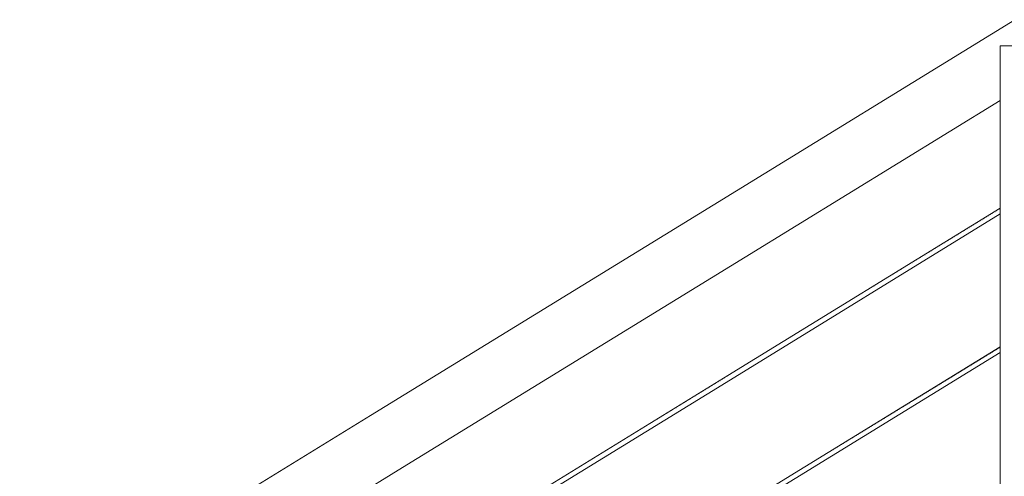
# Model space of a CAD drawing. Header units: millimetres. Extents: x -126680 to -83680, y 18016 to 39016.
# Tile 36 of 121: x -110009 to -109204, y 25206 to 25580. Entities that reach past the tile are written whole.
import ezdxf

# ---------------------------------------------------------------- set-up
doc = ezdxf.new("R2010")
doc.units = ezdxf.units.MM
doc.header["$MEASUREMENT"] = 0
doc.linetypes.add('Wipeout_Contour', pattern=[1000, 0, -1000])
doc.layers.add('Nowe_Konstrukcja - Schody', color=7, linetype='Continuous')
doc.layers.add('Nowe_Konstrukcja - Ściany zew', color=7, linetype='Continuous')
doc.layers.add('Nowe_Konstrukcja - Schody_Nr_pióra__101', color=250, linetype='Continuous', lineweight=13, true_color=0x333333)

msp = doc.modelspace()

# ---------------------------------------------------------------- wipeouts: each hides what was drawn before it
at = {"color": 254, "linetype": 'Wipeout_Contour', "lineweight": 0, "ltscale": 788261.686049}
msp.add_wipeout([(-110008.98, 25018.32), (-110008.98, 24934.02), (-110006.71, 24932.47), (-109990.07, 24943.96), (-109207.31, 25425.42), (-109207.31, 25513.72), (-109975.33, 25041.33)], dxfattribs=at).dxf.layer = 'Nowe_Konstrukcja - Ściany zew'

# ---------------------------------------------------------------- next in the draw order: wipeouts: each hides what was drawn before it
at = {"color": 254, "linetype": 'Wipeout_Contour', "lineweight": 0, "ltscale": 675259.62885}
msp.add_wipeout([(-109987.89, 24940.61), (-110003.21, 24930.08), (-109975.33, 24911.02), (-109917.35, 24875.35), (-109207.31, 25312.08), (-109207.31, 25420.72)], dxfattribs=at).dxf.layer = 'Nowe_Konstrukcja - Ściany zew'

# ---------------------------------------------------------------- next in the draw order: wipeouts: each hides what was drawn before it
at = {"color": 254, "linetype": 'Wipeout_Contour', "lineweight": 0, "ltscale": 449465.564561}
msp.add_wipeout([(-109207.31, 25307.39), (-109913.54, 24873.01), (-109825.22, 24818.69), (-109207.31, 25198.75)], dxfattribs=at).dxf.layer = 'Nowe_Konstrukcja - Ściany zew'

# ---------------------------------------------------------------- next in the draw order: wipeouts: each hides what was drawn before it
at = {"color": 254, "linetype": 'Wipeout_Contour', "lineweight": 0, "ltscale": 450821.764978}
msp.add_wipeout([(-110001.59, 25081.64), (-109998.63, 25077.1), (-109718.24, 25249.56), (-109721.08, 25254.18)], dxfattribs=at).dxf.layer = 'Nowe_Konstrukcja - Schody'
at = {"color": 254, "linetype": 'Wipeout_Contour', "lineweight": 0, "ltscale": 2234040.565212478}
msp.add_wipeout([(-109207.31, 24740.72), (-109452.89, 24589.67), (-109318.03, 24506.72), (-109118.98, 24506.72), (-109118.98, 24618.95), (-109148.98, 24618.95), (-109148.98, 24678.95), (-108838.98, 24678.95), (-108838.98, 24791.17), (-108868.98, 24791.17), (-108868.98, 24851.17), (-108558.98, 24851.17), (-108558.98, 24963.39), (-108588.98, 24963.39), (-108588.98, 25023.39), (-108350.65, 25023.39), (-108350.65, 25267.64), (-109157.31, 24771.48), (-109157.31, 24506.73), (-109207.31, 24506.73)], dxfattribs=at).dxf.layer = 'Nowe_Konstrukcja - Ściany zew'

# ---------------------------------------------------------------- next in the draw order: wipeouts: each hides what was drawn before it
at = {"color": 254, "linetype": 'Wipeout_Contour', "lineweight": 0, "ltscale": 450802.549971}
msp.add_wipeout([(-109998.63, 25077.1), (-109994.2, 25070.3), (-109713.99, 25242.65), (-109718.24, 25249.56)], dxfattribs=at).dxf.layer = 'Nowe_Konstrukcja - Schody'

# ---------------------------------------------------------------- next in the draw order: wipeouts: each hides what was drawn before it
at = {"color": 254, "linetype": 'Wipeout_Contour', "lineweight": 0, "ltscale": 450777.445387}
msp.add_wipeout([(-109994.2, 25070.3), (-109988.98, 25062.28), (-109708.98, 25234.5), (-109713.99, 25242.65)], dxfattribs=at).dxf.layer = 'Nowe_Konstrukcja - Schody'

# ---------------------------------------------------------------- next in the draw order: wipeouts: each hides what was drawn before it
at = {"color": 254, "linetype": 'Wipeout_Contour', "lineweight": 0, "ltscale": 450750.273791}
msp.add_wipeout([(-109988.98, 25062.28), (-109983.76, 25054.26), (-109703.97, 25226.36), (-109708.98, 25234.5)], dxfattribs=at).dxf.layer = 'Nowe_Konstrukcja - Schody'

# ---------------------------------------------------------------- next in the draw order: wipeouts: each hides what was drawn before it
at = {"color": 254, "linetype": 'Wipeout_Contour', "lineweight": 0, "ltscale": 450725.171717}
msp.add_wipeout([(-109703.97, 25226.36), (-109983.76, 25054.26), (-109979.33, 25047.47), (-109699.72, 25219.45)], dxfattribs=at).dxf.layer = 'Nowe_Konstrukcja - Schody'

# ---------------------------------------------------------------- next in the draw order: wipeouts: each hides what was drawn before it
at = {"color": 254, "linetype": 'Wipeout_Contour', "lineweight": 0, "ltscale": 450705.960283}
msp.add_wipeout([(-109699.72, 25219.45), (-109979.33, 25047.47), (-109976.37, 25042.92), (-109696.88, 25214.83)], dxfattribs=at).dxf.layer = 'Nowe_Konstrukcja - Schody'

# ---------------------------------------------------------------- next in the draw order: wipeouts: each hides what was drawn before it
at = {"color": 254, "linetype": 'Wipeout_Contour', "lineweight": 0, "ltscale": 450695.563317}
msp.add_wipeout([(-109696.88, 25214.83), (-109976.37, 25042.92), (-109975.33, 25041.33), (-109695.88, 25213.21)], dxfattribs=at).dxf.layer = 'Nowe_Konstrukcja - Schody'

# ---------------------------------------------------------------- next in the draw order: wipeouts: each hides what was drawn before it
at = {"color": 254, "linetype": 'Wipeout_Contour', "lineweight": 0, "ltscale": 450832.164255}
msp.add_wipeout([(-109722.08, 25255.8), (-110002.63, 25083.24), (-110001.59, 25081.64), (-109721.08, 25254.18)], dxfattribs=at).dxf.layer = 'Nowe_Konstrukcja - Schody'

# ---------------------------------------------------------------- next in the draw order: wipeouts: each hides what was drawn before it
at = {"color": 254, "linetype": 'Wipeout_Contour', "lineweight": 0, "ltscale": 449884.053986}
msp.add_wipeout([(-109441.08, 25426.4), (-109721.08, 25254.18), (-109718.24, 25249.56), (-109438.24, 25421.78)], dxfattribs=at).dxf.layer = 'Nowe_Konstrukcja - Schody'

# ---------------------------------------------------------------- next in the draw order: wipeouts: each hides what was drawn before it
at = {"color": 254, "linetype": 'Wipeout_Contour', "lineweight": 0, "ltscale": 449865.049513}
msp.add_wipeout([(-109438.24, 25421.78), (-109718.24, 25249.56), (-109713.99, 25242.65), (-109433.99, 25414.88)], dxfattribs=at).dxf.layer = 'Nowe_Konstrukcja - Schody'

# ---------------------------------------------------------------- next in the draw order: wipeouts: each hides what was drawn before it
at = {"color": 254, "linetype": 'Wipeout_Contour', "lineweight": 0, "ltscale": 449840.220155}
msp.add_wipeout([(-109433.99, 25414.88), (-109713.99, 25242.65), (-109708.98, 25234.5), (-109428.98, 25406.73)], dxfattribs=at).dxf.layer = 'Nowe_Konstrukcja - Schody'

# ---------------------------------------------------------------- next in the draw order: wipeouts: each hides what was drawn before it
at = {"color": 254, "linetype": 'Wipeout_Contour', "lineweight": 0, "ltscale": 449813.346538}
msp.add_wipeout([(-109708.98, 25234.5), (-109703.97, 25226.36), (-109423.97, 25398.58), (-109428.98, 25406.73)], dxfattribs=at).dxf.layer = 'Nowe_Konstrukcja - Schody'

# ---------------------------------------------------------------- next in the draw order: wipeouts: each hides what was drawn before it
at = {"color": 254, "linetype": 'Wipeout_Contour', "lineweight": 0, "ltscale": 449788.51998}
msp.add_wipeout([(-109703.97, 25226.36), (-109699.72, 25219.45), (-109419.72, 25391.67), (-109423.97, 25398.58)], dxfattribs=at).dxf.layer = 'Nowe_Konstrukcja - Schody'

# ---------------------------------------------------------------- next in the draw order: wipeouts: each hides what was drawn before it
at = {"color": 254, "linetype": 'Wipeout_Contour', "lineweight": 0, "ltscale": 449769.51946}
msp.add_wipeout([(-109699.72, 25219.45), (-109696.88, 25214.83), (-109416.88, 25387.05), (-109419.72, 25391.67)], dxfattribs=at).dxf.layer = 'Nowe_Konstrukcja - Schody'

# ---------------------------------------------------------------- next in the draw order: wipeouts: each hides what was drawn before it
at = {"color": 254, "linetype": 'Wipeout_Contour', "lineweight": 0, "ltscale": 449759.236775}
msp.add_wipeout([(-109416.88, 25387.05), (-109696.88, 25214.83), (-109695.88, 25213.21), (-109415.88, 25385.43)], dxfattribs=at).dxf.layer = 'Nowe_Konstrukcja - Schody'

# ---------------------------------------------------------------- next in the draw order: wipeouts: each hides what was drawn before it
at = {"color": 254, "linetype": 'Wipeout_Contour', "lineweight": 0, "ltscale": 449894.339401}
msp.add_wipeout([(-109442.08, 25428.02), (-109722.08, 25255.8), (-109721.08, 25254.18), (-109441.08, 25426.4)], dxfattribs=at).dxf.layer = 'Nowe_Konstrukcja - Schody'

# ---------------------------------------------------------------- next in the draw order: linework, layer by layer
at = {"layer": 'Nowe_Konstrukcja - Schody_Nr_pióra__101', "color": 250, "linetype": 'Continuous', "lineweight": 13, "true_color": 0x333333}
msp.add_line((-110002.63, 25083.24), (-109722.08, 25255.8), dxfattribs=at)

# ---------------------------------------------------------------- next in the draw order: wipeouts: each hides what was drawn before it
at = {"color": 254, "linetype": 'Wipeout_Contour', "lineweight": 0, "ltscale": 449004.544603}
msp.add_wipeout([(-109441.08, 25426.4), (-109438.24, 25421.78), (-109191.58, 25573.5), (-109194.41, 25578.12)], dxfattribs=at).dxf.layer = 'Nowe_Konstrukcja - Schody'

# ---------------------------------------------------------------- next in the draw order: wipeouts: each hides what was drawn before it
at = {"color": 254, "linetype": 'Wipeout_Contour', "lineweight": 0, "ltscale": 785454.251593}
msp.add_wipeout([(-109191.58, 25573.5), (-109438.24, 25421.78), (-109433.99, 25414.88), (-109207.31, 25554.3), (-109207.31, 25558.45), (-109200.57, 25558.45), (-109187.33, 25566.6)], dxfattribs=at).dxf.layer = 'Nowe_Konstrukcja - Schody'

# ---------------------------------------------------------------- next in the draw order: wipeouts: each hides what was drawn before it
at = {"color": 254, "linetype": 'Wipeout_Contour', "lineweight": 0, "ltscale": 448998.140177}
msp.add_wipeout([(-109207.31, 25554.3), (-109433.99, 25414.88), (-109428.98, 25406.73), (-109207.31, 25543.07)], dxfattribs=at).dxf.layer = 'Nowe_Konstrukcja - Schody'

# ---------------------------------------------------------------- next in the draw order: wipeouts: each hides what was drawn before it
at = {"color": 254, "linetype": 'Wipeout_Contour', "lineweight": 0, "ltscale": 448979.573658}
msp.add_wipeout([(-109428.98, 25406.73), (-109423.97, 25398.58), (-109207.31, 25531.84), (-109207.31, 25543.07)], dxfattribs=at).dxf.layer = 'Nowe_Konstrukcja - Schody'

# ---------------------------------------------------------------- next in the draw order: wipeouts: each hides what was drawn before it
at = {"color": 254, "linetype": 'Wipeout_Contour', "lineweight": 0, "ltscale": 448962.420294}
msp.add_wipeout([(-109423.97, 25398.58), (-109419.72, 25391.67), (-109207.31, 25522.32), (-109207.31, 25531.84)], dxfattribs=at).dxf.layer = 'Nowe_Konstrukcja - Schody'

# ---------------------------------------------------------------- next in the draw order: wipeouts: each hides what was drawn before it
at = {"color": 254, "linetype": 'Wipeout_Contour', "lineweight": 0, "ltscale": 448949.290294}
msp.add_wipeout([(-109419.72, 25391.67), (-109416.88, 25387.05), (-109207.31, 25515.95), (-109207.31, 25522.32)], dxfattribs=at).dxf.layer = 'Nowe_Konstrukcja - Schody'

# ---------------------------------------------------------------- next in the draw order: wipeouts: each hides what was drawn before it
at = {"color": 254, "linetype": 'Wipeout_Contour', "lineweight": 0, "ltscale": 448942.181025}
msp.add_wipeout([(-109207.31, 25515.95), (-109416.88, 25387.05), (-109415.88, 25385.43), (-109207.31, 25513.72)], dxfattribs=at).dxf.layer = 'Nowe_Konstrukcja - Schody'

# ---------------------------------------------------------------- next in the draw order: wipeouts: each hides what was drawn before it
at = {"color": 254, "linetype": 'Wipeout_Contour', "lineweight": 0, "ltscale": 449014.850246}
msp.add_wipeout([(-109195.41, 25579.74), (-109442.08, 25428.02), (-109441.08, 25426.4), (-109194.41, 25578.12)], dxfattribs=at).dxf.layer = 'Nowe_Konstrukcja - Schody'

# ---------------------------------------------------------------- next in the draw order: wipeouts: each hides what was drawn before it
at = {"color": 254, "linetype": 'Wipeout_Contour', "lineweight": 0, "ltscale": 448065.546458}
msp.add_wipeout([(-109207.31, 24506.73), (-109157.31, 24506.73), (-109157.31, 25558.45), (-109207.31, 25558.45)], dxfattribs=at).dxf.layer = 'Nowe_Konstrukcja - Schody'

# ---------------------------------------------------------------- next in the draw order: linework, layer by layer
at = {"layer": 'Nowe_Konstrukcja - Schody_Nr_pióra__101', "color": 250, "linetype": 'Continuous', "lineweight": 13, "true_color": 0x333333}
msp.add_line((-109207.31, 25558.45), (-109157.31, 25558.45), dxfattribs=at)

# ---------------------------------------------------------------- next in the draw order: wipeouts: each hides what was drawn before it
at = {"color": 254, "linetype": 'Wipeout_Contour', "lineweight": 0, "ltscale": 448779.305295}
msp.add_wipeout([(-109429.72, 25174.6), (-109428.98, 25173.39), (-109207.31, 25309.74), (-109207.31, 25311.4)], dxfattribs=at).dxf.layer = 'Nowe_Konstrukcja - Schody'

# ---------------------------------------------------------------- next in the draw order: wipeouts: each hides what was drawn before it
at = {"color": 254, "linetype": 'Wipeout_Contour', "lineweight": 0, "ltscale": 448776.571363}
msp.add_wipeout([(-109428.98, 25173.39), (-109428.24, 25172.19), (-109207.31, 25308.08), (-109207.31, 25309.74)], dxfattribs=at).dxf.layer = 'Nowe_Konstrukcja - Schody'

# ---------------------------------------------------------------- next in the draw order: wipeouts: each hides what was drawn before it
at = {"color": 254, "linetype": 'Wipeout_Contour', "lineweight": 0, "ltscale": 448774.636729}
msp.add_wipeout([(-109428.24, 25172.19), (-109427.93, 25171.69), (-109207.31, 25307.39), (-109207.31, 25308.08)], dxfattribs=at).dxf.layer = 'Nowe_Konstrukcja - Schody'

# ---------------------------------------------------------------- next in the draw order: wipeouts: each hides what was drawn before it
at = {"color": 254, "linetype": 'Wipeout_Contour', "lineweight": 0, "ltscale": 448781.237031}
msp.add_wipeout([(-109430.03, 25175.1), (-109429.72, 25174.6), (-109207.31, 25311.4), (-109207.31, 25312.08)], dxfattribs=at).dxf.layer = 'Nowe_Konstrukcja - Schody'

# ---------------------------------------------------------------- next in the draw order: wipeouts: each hides what was drawn before it
at = {"color": 254, "linetype": 'Wipeout_Contour', "lineweight": 0, "ltscale": 449720.933453}
msp.add_wipeout([(-109429.72, 25287.93), (-109709.72, 25115.71), (-109708.98, 25114.5), (-109428.98, 25286.73)], dxfattribs=at).dxf.layer = 'Nowe_Konstrukcja - Schody'

# ---------------------------------------------------------------- next in the draw order: wipeouts: each hides what was drawn before it
at = {"color": 254, "linetype": 'Wipeout_Contour', "lineweight": 0, "ltscale": 449716.965187}
msp.add_wipeout([(-109708.98, 25114.5), (-109708.24, 25113.3), (-109428.24, 25285.52), (-109428.98, 25286.73)], dxfattribs=at).dxf.layer = 'Nowe_Konstrukcja - Schody'

# ---------------------------------------------------------------- next in the draw order: wipeouts: each hides what was drawn before it
at = {"color": 254, "linetype": 'Wipeout_Contour', "lineweight": 0, "ltscale": 449714.1592}
msp.add_wipeout([(-109708.24, 25113.3), (-109707.93, 25112.8), (-109427.93, 25285.02), (-109428.24, 25285.52)], dxfattribs=at).dxf.layer = 'Nowe_Konstrukcja - Schody'

# ---------------------------------------------------------------- next in the draw order: wipeouts: each hides what was drawn before it
at = {"color": 254, "linetype": 'Wipeout_Contour', "lineweight": 0, "ltscale": 449723.739493}
msp.add_wipeout([(-109430.03, 25288.43), (-109710.03, 25116.21), (-109709.72, 25115.71), (-109429.72, 25287.93)], dxfattribs=at).dxf.layer = 'Nowe_Konstrukcja - Schody'

# ---------------------------------------------------------------- next in the draw order: linework, layer by layer
at = {"layer": 'Nowe_Konstrukcja - Schody_Nr_pióra__101', "color": 250, "linetype": 'Continuous', "lineweight": 13, "true_color": 0x333333}
for p, q in [((-109722.08, 25255.8), (-109442.08, 25428.02)), ((-109975.33, 25041.33), (-109695.88, 25213.21))]:
    msp.add_line(p, q, dxfattribs=at)

# ---------------------------------------------------------------- next in the draw order: wipeouts: each hides what was drawn before it
at = {"color": 254, "linetype": 'Wipeout_Contour', "lineweight": 0, "ltscale": 448881.516639}
msp.add_wipeout([(-109429.72, 25287.93), (-109428.98, 25286.73), (-109207.31, 25423.07), (-109207.31, 25424.73)], dxfattribs=at).dxf.layer = 'Nowe_Konstrukcja - Schody'

# ---------------------------------------------------------------- next in the draw order: wipeouts: each hides what was drawn before it
at = {"color": 254, "linetype": 'Wipeout_Contour', "lineweight": 0, "ltscale": 448878.777537}
msp.add_wipeout([(-109428.98, 25286.73), (-109428.24, 25285.52), (-109207.31, 25421.41), (-109207.31, 25423.07)], dxfattribs=at).dxf.layer = 'Nowe_Konstrukcja - Schody'

# ---------------------------------------------------------------- next in the draw order: wipeouts: each hides what was drawn before it
at = {"color": 254, "linetype": 'Wipeout_Contour', "lineweight": 0, "ltscale": 448876.839249}
msp.add_wipeout([(-109428.24, 25285.52), (-109427.93, 25285.02), (-109207.31, 25420.72), (-109207.31, 25421.41)], dxfattribs=at).dxf.layer = 'Nowe_Konstrukcja - Schody'

# ---------------------------------------------------------------- next in the draw order: wipeouts: each hides what was drawn before it
at = {"color": 254, "linetype": 'Wipeout_Contour', "lineweight": 0, "ltscale": 448883.452027}
msp.add_wipeout([(-109430.03, 25288.43), (-109429.72, 25287.93), (-109207.31, 25424.73), (-109207.31, 25425.42)], dxfattribs=at).dxf.layer = 'Nowe_Konstrukcja - Schody'

# ---------------------------------------------------------------- next in the draw order: linework, layer by layer
at = {"layer": 'Nowe_Konstrukcja - Schody_Nr_pióra__101', "color": 250, "linetype": 'Continuous', "lineweight": 13, "true_color": 0x333333}
for p, q in [((-109442.08, 25428.02), (-109195.41, 25579.74)), ((-109207.31, 24506.73), (-109207.31, 25558.45)), ((-109415.88, 25385.43), (-109207.31, 25513.72)), ((-109430.03, 25288.43), (-109207.31, 25425.42)), ((-109427.93, 25285.02), (-109207.31, 25420.72)), ((-109695.88, 25213.21), (-109415.88, 25385.43)), ((-109430.03, 25175.1), (-109207.31, 25312.08)), ((-109427.93, 25171.69), (-109207.31, 25307.39)), ((-109710.03, 25116.21), (-109430.03, 25288.43)), ((-109707.93, 25112.8), (-109427.93, 25285.02))]:
    msp.add_line(p, q, dxfattribs=at)

doc.saveas('drawing.dxf')
